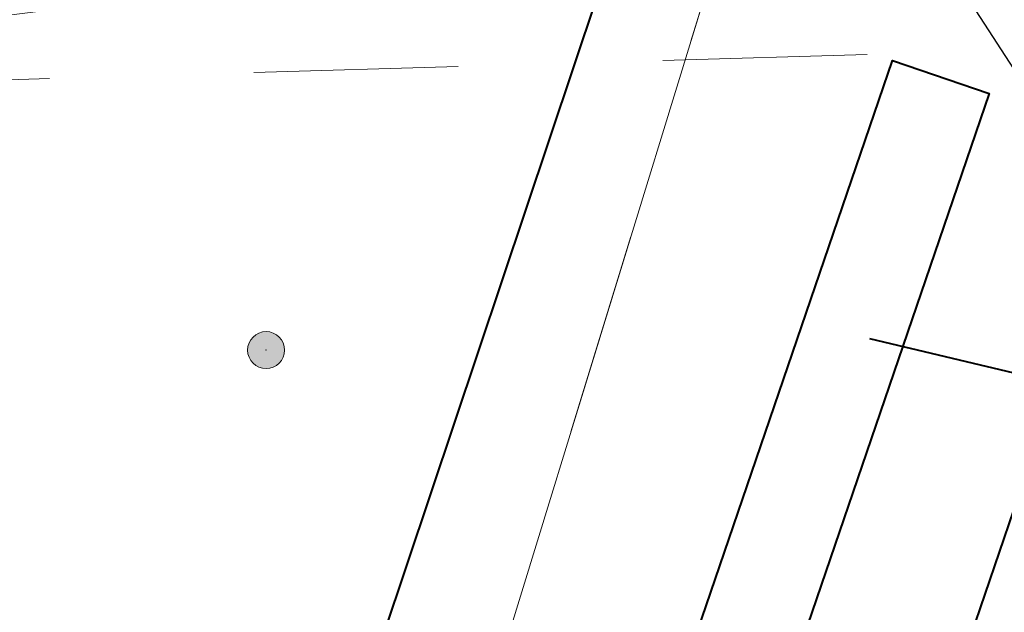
# Model space of a CAD drawing. Header units: metres. Extents: x 6599594 to 6600699, y 5687867 to 5691114.
# Tile 191 of 256: x 6599951.27 to 6599953.68, y 5688888.11 to 5688889.56. Entities that reach past the tile are written whole.
import ezdxf
from ezdxf import colors
from ezdxf.entities.mleader import LeaderData, LeaderLine
from ezdxf.math import Vec2, Vec3

# ---------------------------------------------------------------- set-up
doc = ezdxf.new("R2010")
doc.units = ezdxf.units.M
doc.header["$MEASUREMENT"] = 0
for name, pattern in [('1', [0]), ('3_EGBZ', [1.5, 1, -0.5]), ('9', [1, 0, -1]), ('BTO', [0]), ('GUZ', [1, 0.5, -0.5]), ('L_0_03', [1, 0.5, -0.5])]:
    doc.linetypes.add(name, pattern=pattern)
doc.layers.get('0').update_dxf_attribs({"color": 253, "linetype": 'CONTINUOUS', "lineweight": 13})
for name, color, linetype, lineweight in [('_balustrada', 7, 'OGRODZENIE1', 40), ('_dren', 30, '3_EGBZ', 40), ('_kolor chodnik', 50, '1', 5), ('_kolor jezdnia', 4, '1', 0), ('_kolor pobocze', 211, '1', 5), ('_kolor zjazdy kostka', 7, '1', 5), ('_kolor ścieżka @ 1', 10, '1', 0), ('_linie czasowe urz wodne', 214, '9', 80), ('_opis', 7, 'CONTINUOUS', 25), ('_podział mój', 201, 'BTO', 40), ('_przepusty', 172, '3_EGBZ', 40), ('OT_Komunikacja', 7, 'CONTINUOUS', 0), ('OT_Wody', 7, 'CONTINUOUS', 0), ('pkt_sztuczny_i_naturalny', 7, 'CONTINUOUS', 5), ('Uzytki', 252, 'GUZ', 9)]:
    doc.layers.add(name, color=color, linetype=linetype, lineweight=lineweight)
doc.styles.get("Standard").update_dxf_attribs({"font": 'ARIALN.TTF', "width": 0.75, "height": 1.199999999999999})
doc.linetypes.add('OGRODZENIE1', pattern='A,0.25,-0.1,[133,ltypeshp.shx,S=0.1,R=0,X=-0.1,Y=0],-0.1,1', length=1.45)
pattern_1 = [(45, (0, 0), (-0.1414213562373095, 0.1414213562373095), []), (135, (0, 0), (-0.1414213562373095, -0.1414213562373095), [])]

# ---------------------------------------------------------------- blocks, each defined once
blk = doc.blocks.new('169')
at = {"linetype": 'Continuous', "lineweight": 13}
blk.add_hatch(color=0, dxfattribs=at).paths.add_polyline_path([(0, -0.090553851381, 1), (0, 0.090553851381, 1)])
at = {"color": 0, "linetype": 'Continuous', "lineweight": 13}
blk.add_circle((0, 0), 0.090553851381, dxfattribs=at)
blk = doc.blocks.new('hhh')
at = {"layer": '_podział mój'}
blk.add_line((6600012.715234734, 5689068.962127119), (6599853.466151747, 5688593.232024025), dxfattribs=at)
blk = doc.blocks.new('_Dot')
at = {"color": 0, "linetype": 'ByBlock', "lineweight": -2}
blk.add_line((-0.5, 0), (-1, 0), dxfattribs=at)
at = {"color": 0, "linetype": 'ByBlock', "const_width": 0.5}
blk.add_lwpolyline([(-0.25, 0, 1), (0.25, 0, 1)], format="xyb", close=True, dxfattribs=at)

msp = doc.modelspace()

# ---------------------------------------------------------------- hatches: boundary and pattern name
at = {"layer": '_kolor chodnik'}
h = msp.add_hatch(dxfattribs=at)
h.set_pattern_fill('ANSI37', color=256, scale=1.6)
h.set_pattern_definition(pattern_1)
h.paths.add_polyline_path([(6599849.938171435, 5688542.085872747), (6599852.232147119, 5688548.938742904), (6599853.573135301, 5688548.489851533), (6599853.827082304, 5688549.248475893), (6599851.793849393, 5688549.929093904), (6599849.895278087, 5688548.982823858), (6599847.823506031, 5688542.793750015)])
edge = h.paths.add_edge_path()
edge.add_line((6600018.106075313, 5689087.454911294), (6600022.42781917, 5689091.229234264))
edge.add_line((6600022.42781917, 5689091.229234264), (6600020.233254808, 5689093.742094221))
edge.add_line((6600020.233254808, 5689093.742094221), (6600017.159471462, 5689091.057656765))
edge.add_arc((6600023.275194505, 5689085.385140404), 8.34143334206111, 137.1531558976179, 148.8016577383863)
edge.add_line((6600016.140105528, 5689089.706021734), (6600018.106075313, 5689087.454911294))
h.paths.add_polyline_path([(6600038.501784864, 5689187.59229436), (6600037.906968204, 5689187.700586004), (6600037.638296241, 5689186.224843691), (6600038.240083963, 5689186.115282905)])
h.paths.add_polyline_path([(6600069.098302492, 5689360.276020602), (6600068.321239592, 5689360.413462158), (6600068.064048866, 5689358.936495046), (6600068.836639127, 5689358.799546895)])
h.paths.add_polyline_path([(6600082.393785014, 5689362.950258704), (6600082.941124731, 5689366.103121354), (6600081.481377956, 5689366.361351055), (6600080.923159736, 5689363.210828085)])
h.paths.add_polyline_path([(6600074.022236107, 5689388.065861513), (6600072.983907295, 5689388.249860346), (6600072.723374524, 5689386.772538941), (6600073.760538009, 5689386.588865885)])
h.paths.add_polyline_path([(6600105.602402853, 5689486.45426531), (6600106.738797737, 5689489.760539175), (6600105.28818975, 5689490.281952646), (6600104.132785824, 5689486.965912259)])
h.paths.add_polyline_path([(6600132.519778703, 5689678.737346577), (6600131.636986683, 5689678.922259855), (6600131.330470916, 5689677.453953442), (6600132.212256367, 5689677.269208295)])
h.paths.add_polyline_path([(6600156.649397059, 5689798.7449027), (6600156.48800471, 5689797.95886096), (6600157.450195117, 5689797.757316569), (6600157.615023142, 5689798.542205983)])
h.paths.add_polyline_path([(6600189.055358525, 5689948.643107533), (6600187.902868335, 5689948.884512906), (6600187.600024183, 5689947.417400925), (6600188.748131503, 5689947.176379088)])
edge = h.paths.add_edge_path()
edge.add_line((6600204.459383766, 5690032.969035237), (6600204.153258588, 5690031.227801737))
edge.add_arc((6600202.328347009, 5690027.299936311), 4.331100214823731, 41.853001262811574, 65.08011546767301, ccw=False)
edge.add_arc((6600032.903931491, 5690051.979071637), 174.020003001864, 352.8070218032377, 353.495463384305)
edge.add_arc((6600202.372679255, 5690027.343587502), 5.999999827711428, 55.12102442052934, 69.64815978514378)
edge = h.paths.add_edge_path()
edge.add_line((6600205.046027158, 5690040.265402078), (6600204.972740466, 5690038.483452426))
edge.add_arc((6600203.986269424, 5690044.401803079), 5.999999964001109, 279.4630688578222, 294.9140560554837)
edge.add_line((6600206.513819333, 5690038.960158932), (6600206.607027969, 5690041.030672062))
edge.add_arc((6600203.986269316, 5690044.401803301), 4.270000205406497, 284.3702444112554, 307.86193139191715, ccw=False)
edge = h.paths.add_edge_path()
edge.add_arc((6600203.547470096, 5690044.558759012), 6.446878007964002, 324.43500910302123, 356.20133685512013, ccw=False)
edge.add_arc((6600203.986269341, 5690044.401803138), 6.000000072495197, 323.2169970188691, 357.4193489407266)
h.paths.add_polyline_path([(6600208.910055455, 5690121.713696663), (6600208.146285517, 5690121.748120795), (6600207.125602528, 5690121.794124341), (6600209.971605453, 5690121.665851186)])
edge = h.paths.add_edge_path()
edge.add_line((6600238.769818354, 5690481.648294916), (6600240.338176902, 5690490.87374652))
edge.add_line((6600240.338176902, 5690490.87374652), (6600241.251295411, 5690510.829461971))
edge.add_line((6600241.251295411, 5690510.829461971), (6600239.524022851, 5690510.928942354))
edge.add_line((6600239.524022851, 5690510.928942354), (6600238.633343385, 5690491.167757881))
edge.add_line((6600238.633343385, 5690491.167757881), (6600234.579716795, 5690467.661262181))
edge.add_line((6600234.579716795, 5690467.661262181), (6600234.449796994, 5690464.966873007))
edge.add_arc((6600242.443669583, 5690464.607462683), 8.001948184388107, 177.4256737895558, 268.2543056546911)
edge.add_line((6600242.199903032, 5690456.609228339), (6600242.216657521, 5690457.359274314))
edge.add_line((6600242.216657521, 5690457.359274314), (6600242.305257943, 5690458.836738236))
edge.add_arc((6600242.444504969, 5690464.607952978), 5.772894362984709, 177.0298084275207, 268.6178439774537, ccw=False)
edge.add_line((6600236.679365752, 5690464.907083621), (6600236.951876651, 5690470.95443634))
edge.add_line((6600236.951876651, 5690470.95443634), (6600238.15078669, 5690478.210832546))
edge.add_line((6600238.15078669, 5690478.210832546), (6600238.769818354, 5690481.648294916))
h.paths.add_polyline_path([(6600238.769818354, 5690481.648294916), (6600238.15078669, 5690478.210832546), (6600239.670056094, 5690477.930590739), (6600240.266710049, 5690481.376366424)])
edge = h.paths.add_edge_path()
edge.add_line((6600223.366500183, 5690460.339976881), (6600223.278629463, 5690457.997544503))
edge.add_arc((6600220.967166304, 5690465.656339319), 7.999999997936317, 286.7940807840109, 300.2738222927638)
edge.add_line((6600225.000231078, 5690458.747331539), (6600225.240084, 5690461.623695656))
edge.add_arc((6600221.105749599, 5690465.648640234), 5.76999998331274, 293.06724424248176, 315.7681070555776, ccw=False)
edge = h.paths.add_edge_path()
edge.add_arc((6600220.025145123, 5690444.676291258), 5.770000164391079, 37.996647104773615, 59.94382588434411, ccw=False)
edge.add_line((6600224.572175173, 5690448.22839199), (6600224.817793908, 5690451.081798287))
edge.add_arc((6600220.025145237, 5690444.676291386), 7.999999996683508, 53.19588653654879, 68.15166733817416)
edge.add_line((6600223.00235276, 5690452.101669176), (6600222.91504296, 5690449.670427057))
edge = h.paths.add_edge_path()
edge.add_arc((6600221.105749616, 5690465.648640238), 7.999999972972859, 328.0222308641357, 357.0132597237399)
edge.add_line((6600229.094882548, 5690465.23180147), (6600229.218816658, 5690467.593604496))
edge.add_line((6600229.218816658, 5690467.593604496), (6600228.218919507, 5690467.645774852))
edge.add_line((6600228.218919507, 5690467.645774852), (6600227.891778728, 5690461.411918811))
h.paths.add_polyline_path([(6600200.980142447, 5690012.236744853), (6600202.317278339, 5690011.956662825), (6600202.522293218, 5690012.935421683), (6600201.182321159, 5690013.216097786)])
h.paths.add_polyline_path([(6600196.457878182, 5689983.98337835), (6600195.202332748, 5689984.246370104), (6600194.899091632, 5689982.777335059), (6600196.150355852, 5689982.515240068)])
edge = h.paths.add_edge_path()
edge.add_line((6600112.305909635, 5689517.991018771), (6600112.691041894, 5689519.807934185))
edge.add_line((6600112.691041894, 5689519.807934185), (6600113.245521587, 5689522.423769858))
edge.add_line((6600113.245521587, 5689522.423769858), (6600111.553124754, 5689522.782507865))
edge.add_line((6600111.553124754, 5689522.782507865), (6600107.405864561, 5689503.21722655))
edge.add_line((6600107.405864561, 5689503.21722655), (6600099.494506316, 5689480.361667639))
edge.add_line((6600099.494506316, 5689480.361667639), (6600099.182814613, 5689478.891218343))
edge.add_arc((6600107.008997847, 5689477.232359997), 8.000059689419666, 168.0325629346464, 257.7529108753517)
edge.add_line((6600105.311960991, 5689469.414366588), (6600105.784990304, 5689471.593619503))
edge.add_arc((6600107.008927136, 5689477.232314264), 5.769999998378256, 168.0321375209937, 257.7533362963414, ccw=False)
edge.add_line((6600101.364343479, 5689478.42879883), (6600101.647245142, 5689479.76342708))
edge.add_line((6600101.647245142, 5689479.76342708), (6600104.132785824, 5689486.965912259))
edge.add_line((6600104.132785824, 5689486.965912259), (6600105.28818975, 5689490.281952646))
edge.add_line((6600105.28818975, 5689490.281952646), (6600108.240043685, 5689498.809726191))
edge.add_line((6600108.240043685, 5689498.809726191), (6600112.305909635, 5689517.991018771))
h.paths.add_polyline_path([(6600136.009573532, 5689645.499114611), (6600138.333647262, 5689645.012304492), (6600138.661671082, 5689646.578318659), (6600134.869459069, 5689647.372651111)])
at = {"layer": '_kolor jezdnia'}
h = msp.add_hatch(dxfattribs=at)
h.set_pattern_fill('ANSI37', color=4, scale=3.5)
h.set_pattern_definition([(45, (0, 0), (-0.3093592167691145, 0.3093592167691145), []), (135, (0, 0), (-0.3093592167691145, -0.3093592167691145), [])])
edge = h.paths.add_edge_path()
edge.add_line((6599833.066047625, 5688539.933393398), (6599850.649511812, 5688527.983462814))
edge.add_arc((6599857.337592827, 5688536.653968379), 10.95025544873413, 169.5012687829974, 232.3548431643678, ccw=False)
edge.add_arc((6599858.085851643, 5688536.618142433), 11.69295282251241, 162.2507788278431, 169.9967502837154, ccw=False)
edge.add_line((6599846.949484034, 5688540.182754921), (6599847.823506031, 5688542.793750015))
edge.add_line((6599847.823506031, 5688542.793750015), (6599849.895278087, 5688548.982823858))
edge.add_line((6599849.895278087, 5688548.982823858), (6599852.434748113, 5688556.56906746))
edge.add_line((6599852.434748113, 5688556.56906746), (6599928.48625871, 5688783.760284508))
edge.add_line((6599928.48625871, 5688783.760284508), (6599931.025728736, 5688791.34652811))
edge.add_line((6599931.025728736, 5688791.34652811), (6599996.657773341, 5688987.411326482))
edge.add_line((6599996.657773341, 5688987.411326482), (6599999.197243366, 5688994.997570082))
edge.add_line((6599999.197243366, 5688994.997570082), (6600021.930100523, 5689062.908193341))
edge.add_line((6600021.930100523, 5689062.908193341), (6600017.620224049, 5689067.371531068))
edge.add_line((6600017.620224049, 5689067.371531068), (6600016.714558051, 5689064.654078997))
edge.add_line((6600016.714558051, 5689064.654078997), (6600012.423620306, 5689051.835617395))
edge.add_line((6600012.423620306, 5689051.835617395), (6600009.884150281, 5689044.249373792))
edge.add_line((6600009.884150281, 5689044.249373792), (6599977.53516164, 5688947.612159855))
edge.add_line((6599977.53516164, 5688947.612159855), (6599974.995691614, 5688940.025916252))
edge.add_line((6599974.995691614, 5688940.025916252), (6599942.096912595, 5688841.746295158))
edge.add_line((6599942.096912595, 5688841.746295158), (6599939.557442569, 5688834.160051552))
edge.add_line((6599939.557442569, 5688834.160051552), (6599882.679288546, 5688664.246042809))
edge.add_line((6599882.679288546, 5688664.246042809), (6599880.139818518, 5688656.659799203))
edge.add_line((6599880.139818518, 5688656.659799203), (6599852.46454386, 5688573.984527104))
edge.add_line((6599852.46454386, 5688573.984527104), (6599842.470137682, 5688544.127903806))
edge.add_arc((6599835.706422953, 5688546.652910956), 7.219660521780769, 248.5480913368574, 339.52856074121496, ccw=False)
h.paths.add_polyline_path([(6600044.653202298, 5689172.271628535), (6600046.276244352, 5689181.431901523), (6600047.759199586, 5689189.801539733), (6600051.0603021, 5689208.432603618), (6600052.368792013, 5689215.817578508), (6600054.808584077, 5689229.587499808), (6600056.11707399, 5689236.972474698), (6600057.346666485, 5689243.912161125), (6600058.655146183, 5689251.297078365), (6600058.831439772, 5689252.292060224), (6600060.098987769, 5689259.445963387), (6600060.139929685, 5689259.677035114), (6600061.407468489, 5689266.830886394), (6600072.329030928, 5689328.470998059), (6600073.637511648, 5689335.855921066), (6600077.337304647, 5689356.73715072), (6600078.820259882, 5689365.106788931), (6600081.142794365, 5689378.214921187), (6600082.538516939, 5689386.092227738), (6600095.187867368, 5689457.483787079), (6600091.082877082, 5689465.8405575), (6600089.043088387, 5689454.328211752), (6600087.870641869, 5689447.711051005), (6600087.560133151, 5689445.958573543), (6600086.562151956, 5689440.326076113), (6600082.433200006, 5689417.022719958), (6600080.95024477, 5689408.65308175), (6600077.202698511, 5689387.502337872), (6600075.719743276, 5689379.132699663), (6600073.469199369, 5689366.430874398), (6600071.986244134, 5689358.061236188), (6600069.98686466, 5689346.776955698), (6600068.591142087, 5689338.899649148), (6600065.559290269, 5689321.78820693), (6600064.163567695, 5689313.910900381), (6600059.719426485, 5689288.828650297), (6600058.323703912, 5689280.951343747), (6600057.563846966, 5689276.662793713), (6600056.168124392, 5689268.785487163), (6600054.804920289, 5689261.091711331), (6600053.409197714, 5689253.21440478), (6600053.264817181, 5689252.399536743), (6600051.869094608, 5689244.522230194), (6600051.183555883, 5689240.653124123), (6600049.787833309, 5689232.775817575), (6600046.593849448, 5689214.749319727), (6600045.198126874, 5689206.872013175), (6600044.41754409, 5689202.466488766), (6600042.934588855, 5689194.096850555), (6600036.429952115, 5689157.38538759), (6600034.946996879, 5689149.01574938), (6600030.579776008, 5689124.367629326), (6600027.529365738, 5689107.151445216), (6600024.895072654, 5689094.014582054), (6600030.583685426, 5689094.264316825), (6600032.945013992, 5689106.191885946), (6600043.170247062, 5689163.901990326)])
edge = h.paths.add_edge_path()
edge.add_line((6600111.106812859, 5689535.144351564), (6600111.256844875, 5689535.85214863))
edge.add_line((6600111.256844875, 5689535.85214863), (6600112.915748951, 5689543.678261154))
edge.add_line((6600112.915748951, 5689543.678261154), (6600117.304772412, 5689564.384094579))
edge.add_line((6600117.304772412, 5689564.384094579), (6600119.067357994, 5689572.699339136))
edge.add_line((6600119.067357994, 5689572.699339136), (6600120.087667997, 5689577.512794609))
edge.add_line((6600120.087667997, 5689577.512794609), (6600121.642890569, 5689584.849775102))
edge.add_line((6600121.642890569, 5689584.849775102), (6600128.436769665, 5689616.900852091))
edge.add_line((6600128.436769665, 5689616.900852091), (6600129.991992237, 5689624.237832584))
edge.add_line((6600129.991992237, 5689624.237832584), (6600132.660554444, 5689636.827148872))
edge.add_line((6600132.660554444, 5689636.827148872), (6600133.208838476, 5689639.444704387))
edge.add_line((6600133.208838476, 5689639.444704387), (6600134.848957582, 5689647.274775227))
edge.add_line((6600134.848957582, 5689647.274775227), (6600138.97649476, 5689666.979995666))
edge.add_line((6600138.97649476, 5689666.979995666), (6600140.51410642, 5689674.320687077))
edge.add_line((6600140.51410642, 5689674.320687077), (6600145.209128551, 5689696.735129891))
edge.add_line((6600145.209128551, 5689696.735129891), (6600146.746740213, 5689704.075821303))
edge.add_line((6600146.746740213, 5689704.075821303), (6600151.462308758, 5689726.588354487))
edge.add_line((6600151.462308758, 5689726.588354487), (6600152.999920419, 5689733.929045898))
edge.add_line((6600152.999920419, 5689733.929045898), (6600155.244070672, 5689744.642813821))
edge.add_line((6600155.244070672, 5689744.642813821), (6600156.781682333, 5689751.983505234))
edge.add_line((6600156.781682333, 5689751.983505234), (6600161.635515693, 5689775.156126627))
edge.add_line((6600161.635515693, 5689775.156126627), (6600163.378142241, 5689783.475576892))
edge.add_line((6600163.378142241, 5689783.475576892), (6600163.850769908, 5689785.731942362))
edge.add_line((6600163.850769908, 5689785.731942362), (6600167.028500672, 5689800.902704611))
edge.add_line((6600167.028500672, 5689800.902704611), (6600179.49088801, 5689860.399222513))
edge.add_line((6600179.49088801, 5689860.399222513), (6600181.233514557, 5689868.718672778))
edge.add_line((6600181.233514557, 5689868.718672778), (6600181.84713393, 5689871.648144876))
edge.add_line((6600181.84713393, 5689871.648144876), (6600183.384745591, 5689878.988836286))
edge.add_line((6600183.384745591, 5689878.988836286), (6600184.935818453, 5689886.393792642))
edge.add_line((6600184.935818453, 5689886.393792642), (6600186.575937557, 5689894.223863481))
edge.add_line((6600186.575937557, 5689894.223863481), (6600194.05133812, 5689929.912074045))
edge.add_line((6600194.05133812, 5689929.912074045), (6600195.691457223, 5689937.742144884))
edge.add_line((6600195.691457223, 5689937.742144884), (6600202.915799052, 5689972.231779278))
edge.add_line((6600202.915799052, 5689972.231779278), (6600204.555918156, 5689980.061850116))
edge.add_line((6600204.555918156, 5689980.061850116), (6600206.062781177, 5689987.255744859))
edge.add_line((6600206.062781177, 5689987.255744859), (6600207.702900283, 5689995.085815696))
edge.add_line((6600207.702900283, 5689995.085815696), (6600210.232559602, 5690007.162628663))
edge.add_line((6600210.232559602, 5690007.162628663), (6600211.694938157, 5690014.144150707))
edge.add_arc((6600028.177652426, 5690052.584442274), 187.5000004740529, 348.1696294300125, 357.4195276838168)
edge.add_line((6600215.487522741, 5690044.142720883), (6600208.310270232, 5690026.480446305))
edge.add_arc((6600032.903933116, 5690051.97907145), 177.2500013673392, 348.1696294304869, 351.7289130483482, ccw=False)
edge.add_line((6600206.38894146, 5690015.640182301), (6600205.966941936, 5690013.625519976))
edge.add_line((6600205.966941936, 5690013.625519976), (6600204.326822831, 5690005.795449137))
edge.add_line((6600204.326822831, 5690005.795449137), (6600197.076961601, 5689971.183982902))
edge.add_line((6600197.076961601, 5689971.183982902), (6600195.334335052, 5689962.864532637))
edge.add_line((6600195.334335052, 5689962.864532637), (6600193.44722506, 5689953.855305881))
edge.add_line((6600193.44722506, 5689953.855305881), (6600191.909227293, 5689946.512771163))
edge.add_line((6600191.909227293, 5689946.512771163), (6600185.496844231, 5689915.899498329))
edge.add_line((6600185.496844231, 5689915.899498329), (6600183.856521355, 5689908.068454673))
edge.add_line((6600183.856521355, 5689908.068454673), (6600182.066605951, 5689899.523243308))
edge.add_line((6600182.066605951, 5689899.523243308), (6600180.32407057, 5689891.204228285))
edge.add_line((6600180.32407057, 5689891.204228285), (6600174.320344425, 5689862.541919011))
edge.add_line((6600174.320344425, 5689862.541919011), (6600172.577809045, 5689854.222903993))
edge.add_line((6600172.577809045, 5689854.222903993), (6600163.663810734, 5689811.666703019))
edge.add_line((6600163.663810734, 5689811.666703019), (6600162.023782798, 5689803.837067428))
edge.add_line((6600162.023782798, 5689803.837067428), (6600160.924220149, 5689798.587659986))
edge.add_line((6600160.924220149, 5689798.587659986), (6600159.279208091, 5689790.734229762))
edge.add_line((6600159.279208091, 5689790.734229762), (6600157.107250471, 5689780.365115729))
edge.add_line((6600157.107250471, 5689780.365115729), (6600155.462238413, 5689772.511685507))
edge.add_line((6600155.462238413, 5689772.511685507), (6600153.380318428, 5689762.572418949))
edge.add_line((6600153.380318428, 5689762.572418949), (6600151.735124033, 5689754.718118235))
edge.add_line((6600151.735124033, 5689754.718118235), (6600148.586504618, 5689739.686336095))
edge.add_line((6600148.586504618, 5689739.686336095), (6600146.885007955, 5689731.563243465))
edge.add_line((6600146.885007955, 5689731.563243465), (6600141.75088822, 5689707.052510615))
edge.add_line((6600141.75088822, 5689707.052510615), (6600140.110896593, 5689699.223048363))
edge.add_line((6600140.110896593, 5689699.223048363), (6600133.483561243, 5689667.583574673))
edge.add_line((6600133.483561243, 5689667.583574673), (6600131.860394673, 5689659.834436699))
edge.add_line((6600131.860394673, 5689659.834436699), (6600131.740984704, 5689659.26436315))
edge.add_line((6600131.740984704, 5689659.26436315), (6600130.117814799, 5689651.515209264))
edge.add_line((6600130.117814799, 5689651.515209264), (6600127.27873359, 5689637.961189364))
edge.add_line((6600127.27873359, 5689637.961189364), (6600126.924568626, 5689636.290366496))
edge.add_line((6600126.924568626, 5689636.290366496), (6600125.166244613, 5689627.995226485))
edge.add_line((6600125.166244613, 5689627.995226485), (6600118.009503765, 5689594.232298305))
edge.add_line((6600118.009503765, 5689594.232298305), (6600116.25117975, 5689585.937158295))
edge.add_line((6600116.25117975, 5689585.937158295), (6600113.665314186, 5689573.737975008))
edge.add_line((6600113.665314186, 5689573.737975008), (6600111.898534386, 5689565.402943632))
edge.add_line((6600111.898534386, 5689565.402943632), (6600104.889982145, 5689532.339115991))
edge.add_line((6600104.889982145, 5689532.339115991), (6600103.22663594, 5689524.492047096))
edge.add_line((6600103.22663594, 5689524.492047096), (6600096.623876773, 5689493.342605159))
edge.add_line((6600096.623876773, 5689493.342605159), (6600094.968986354, 5689485.535427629))
edge.add_line((6600094.968986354, 5689485.535427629), (6600094.300101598, 5689482.379870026))
edge.add_line((6600094.300101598, 5689482.379870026), (6600099.182814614, 5689478.891218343))
edge.add_line((6600099.182814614, 5689478.891218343), (6600099.494506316, 5689480.361667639))
edge.add_line((6600099.494506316, 5689480.361667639), (6600111.106812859, 5689535.144351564))
edge = h.paths.add_edge_path()
edge.add_arc((6600239.213891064, 5690851.400367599), 10.00000000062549, -2.8342403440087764, 76.13703556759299, ccw=False)
edge.add_line((6600249.201658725, 5690850.905901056), (6600249.082723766, 5690848.503524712))
edge.add_line((6600249.082723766, 5690848.503524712), (6600247.016487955, 5690806.767468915))
edge.add_line((6600247.016487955, 5690806.767468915), (6600246.092398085, 5690789.152178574))
edge.add_line((6600246.092398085, 5690789.152178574), (6600233.768116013, 5690572.015170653))
edge.add_line((6600233.768116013, 5690572.015170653), (6600228.959056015, 5690465.296202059))
edge.add_line((6600228.959056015, 5690465.296202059), (6600234.588724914, 5690465.017134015))
edge.add_line((6600234.588724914, 5690465.017134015), (6600239.262540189, 5690571.767576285))
edge.add_line((6600239.262540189, 5690571.767576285), (6600252.50503885, 5690806.400146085))
edge.add_line((6600252.50503885, 5690806.400146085), (6600254.569211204, 5690848.094521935))
edge.add_arc((6600262.559425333, 5690847.6989487), 7.999999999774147, 76.13703557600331, 177.1657596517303, ccw=False)
edge.add_line((6600264.476229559, 5690855.465921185), (6600241.609896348, 5690861.109083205))
edge = h.paths.add_edge_path()
edge.add_line((6600250.031475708, 5690451.625307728), (6600250.231741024, 5690455.772579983))
edge.add_line((6600250.231741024, 5690455.772579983), (6600246.257763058, 5690456.417303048))
edge.add_line((6600246.257763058, 5690456.417303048), (6600242.171761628, 5690456.61060902))
edge.add_arc((6600242.563100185, 5690464.586983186), 7.985968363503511, 176.9123644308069, 267.1911945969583, ccw=False)
edge.add_line((6600234.588724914, 5690465.017134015), (6600228.959056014, 5690465.296202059))
edge.add_arc((6600220.965133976, 5690465.657286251), 8.002072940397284, 267.8289300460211, 357.413716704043, ccw=False)
edge.add_line((6600220.661989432, 5690457.660957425), (6600212.406915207, 5690458.119572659))
edge.add_line((6600212.406915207, 5690458.119572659), (6600208.431872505, 5690457.817501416))
edge.add_line((6600208.431872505, 5690457.817501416), (6600208.233912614, 5690454.548331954))
edge.add_line((6600208.233912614, 5690454.548331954), (6600212.129565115, 5690453.127270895))
edge.add_line((6600212.129565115, 5690453.127270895), (6600218.640548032, 5690452.76554962))
edge.add_line((6600218.640548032, 5690452.76554962), (6600216.486747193, 5690452.885205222))
edge.add_line((6600216.486747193, 5690452.885205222), (6600220.468905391, 5690452.663974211))
edge.add_arc((6600220.025145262, 5690444.676291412), 7.99999997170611, -0.3386579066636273, 86.8201700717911, ccw=False)
edge.add_line((6600228.025005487, 5690444.629006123), (6600227.803602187, 5690439.649256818))
edge.add_line((6600227.803602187, 5690439.649256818), (6600226.885525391, 5690435.936828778))
edge.add_line((6600226.885525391, 5690435.936828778), (6600225.534849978, 5690405.967249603))
edge.add_line((6600225.534849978, 5690405.967249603), (6600226.115199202, 5690402.187514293))
edge.add_line((6600226.115199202, 5690402.187514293), (6600213.445139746, 5690121.008786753))
edge.add_line((6600213.445139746, 5690121.008786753), (6600213.352800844, 5690118.960058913))
edge.add_line((6600213.352800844, 5690118.960058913), (6600209.980184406, 5690044.131649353))
edge.add_arc((6600203.98626942, 5690044.401803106), 5.999999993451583, 257.4162346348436, 357.41934921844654, ccw=False)
edge.add_line((6600202.679069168, 5690038.545931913), (6600201.589735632, 5690033.666039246))
edge.add_line((6600201.589735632, 5690033.666039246), (6600203.67987942, 5690033.199458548))
edge.add_arc((6600202.372679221, 5690027.343587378), 5.999999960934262, -8.27108729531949, 77.41623506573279, ccw=False)
edge.add_line((6600208.310270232, 5690026.480446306), (6600215.487522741, 5690044.142720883))
edge.add_line((6600215.487522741, 5690044.142720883), (6600216.199687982, 5690059.9446614))
edge.add_line((6600216.199687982, 5690059.9446614), (6600216.537356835, 5690067.437056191))
edge.add_line((6600216.537356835, 5690067.437056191), (6600223.893528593, 5690230.66011469))
edge.add_line((6600223.893528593, 5690230.66011469), (6600224.231197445, 5690238.152509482))
edge.add_line((6600224.231197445, 5690238.152509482), (6600233.507835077, 5690443.987992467))
edge.add_arc((6600241.499722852, 5690443.627812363), 7.999999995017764, 87.29208981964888, 177.4195277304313, ccw=False)
edge.add_line((6600241.877677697, 5690451.618879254), (6600246.021541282, 5690451.422886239))
edge.add_line((6600246.021541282, 5690451.422886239), (6600246.427694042, 5690451.44338883))
edge.add_line((6600246.427694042, 5690451.44338883), (6600246.79397003, 5690451.461878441))
edge.add_line((6600246.79397003, 5690451.461878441), (6600250.031475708, 5690451.625307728))
edge = h.paths.add_edge_path()
edge.add_line((6600007.33756506, 5689086.20374581), (6600006.980466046, 5689080.740822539))
edge.add_line((6600006.980466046, 5689080.740822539), (6600007.229745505, 5689080.720859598))
edge.add_line((6600007.229745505, 5689080.720859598), (6600008.093335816, 5689080.601653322))
edge.add_line((6600008.093335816, 5689080.601653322), (6600008.702681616, 5689080.53831051))
edge.add_arc((6600008.140193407, 5689070.554142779), 9.999999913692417, -18.557800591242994, 86.77547804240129, ccw=False)
edge.add_line((6600017.620224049, 5689067.371531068), (6600021.930100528, 5689062.908193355))
edge.add_arc((6599734.83819726, 5689159.011261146), 302.7499967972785, 341.4922000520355, 343.8640860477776)
edge.add_arc((6600034.895369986, 5689072.315877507), 9.581213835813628, 98.63328270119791, 164.5273290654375, ccw=False)
edge.add_line((6600033.457137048, 5689081.788529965), (6600033.832640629, 5689081.798737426))
edge.add_line((6600033.832640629, 5689081.798737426), (6600034.422462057, 5689082.05700874))
edge.add_line((6600034.422462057, 5689082.05700874), (6600036.833623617, 5689082.139040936))
edge.add_line((6600036.833623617, 5689082.139040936), (6600036.730225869, 5689087.148851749))
edge.add_line((6600036.730225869, 5689087.148851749), (6600036.579860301, 5689087.134303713))
edge.add_arc((6600036.479565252, 5689093.136286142), 6.002820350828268, 169.1687651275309, 270.9573417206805, ccw=False)
edge.add_line((6600030.583685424, 5689094.264316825), (6600024.895072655, 5689094.014582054))
edge.add_arc((6600015.200558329, 5689096.162123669), 9.929528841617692, 271.0943432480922, 347.5094668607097, ccw=False)
edge.add_arc((6600014.909438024, 5689089.646776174), 3.446070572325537, 264.4236009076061, 278.0194998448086, ccw=False)
edge.add_line((6600014.574573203, 5689086.217014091), (6600014.299554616, 5689086.232508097))
edge.add_line((6600014.299554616, 5689086.232508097), (6600010.474232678, 5689086.448019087))
edge.add_line((6600010.474232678, 5689086.448019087), (6600007.33756506, 5689086.20374581))
edge = h.paths.add_edge_path()
edge.add_line((6600105.490725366, 5689463.953528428), (6600106.927559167, 5689464.047234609))
edge.add_line((6600106.927559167, 5689464.047234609), (6600107.835, 5689468.66))
edge.add_line((6600107.835, 5689468.66), (6600105.311960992, 5689469.414366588))
edge.add_arc((6600107.008997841, 5689477.232359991), 8.000059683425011, 168.0325628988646, 257.75291091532, ccw=False)
edge.add_line((6600099.182814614, 5689478.891218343), (6600094.300101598, 5689482.379870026))
edge.add_arc((6600586.245114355, 5689378.104238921), 502.8750369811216, 168.032376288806, 169.9522165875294)
edge.add_line((6600091.082877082, 5689465.8405575), (6600095.187867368, 5689457.483787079))
edge.add_arc((6600103.065173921, 5689456.088064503), 8.000000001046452, 77.7533362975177, 169.9524553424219, ccw=False)
edge.add_line((6600104.762140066, 5689463.906012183), (6600105.490725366, 5689463.953528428))
at = {"layer": '_kolor pobocze'}
h = msp.add_hatch(dxfattribs=at)
h.set_pattern_fill('ANSI37', color=256, scale=1.6)
h.set_pattern_definition(pattern_1)
edge = h.paths.add_edge_path()
edge.add_line((6600035.926965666, 5689101.569442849), (6600036.046865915, 5689102.311543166))
edge.add_arc((6600058.171848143, 5689233.778275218), 133.3154772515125, 259.4578941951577, 260.4470163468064, ccw=False)
edge.add_line((6600033.780707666, 5689102.713067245), (6600032.142559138, 5689101.847662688))
edge.add_arc((6599734.838175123, 5689159.011266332), 302.7500195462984, 347.6801154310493, 349.11639019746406, ccw=False)
edge.add_arc((6600036.478170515, 5689093.133441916), 6.000000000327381, 167.68011541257, 271.5571101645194)
edge.add_line((6600036.64121064, 5689087.1356575), (6600036.730491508, 5689087.137804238))
edge.add_line((6600036.730491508, 5689087.137804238), (6600036.712463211, 5689087.887583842))
edge.add_line((6600036.712463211, 5689087.887583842), (6600036.559840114, 5689087.884077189))
edge.add_arc((6600036.482532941, 5689093.14290691), 5.259397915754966, 170.6455005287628, 270.8422131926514, ccw=False)
edge.add_arc((6600545.796425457, 5688991.216220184), 524.6691769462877, 167.9170060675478, 168.7028219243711, ccw=False)
edge.add_line((6600032.751078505, 5689101.044345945), (6600034.011432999, 5689101.917298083))
edge.add_line((6600034.011432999, 5689101.917298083), (6600035.926965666, 5689101.569442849))
edge = h.paths.add_edge_path()
edge.add_line((6600002.828843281, 5688994.032881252), (6600003.066918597, 5688994.74409159))
edge.add_line((6600003.066918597, 5688994.74409159), (6600001.227880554, 5688995.359703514))
edge.add_line((6600001.227880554, 5688995.359703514), (6600000.55876659, 5688996.702196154))
edge.add_line((6600000.55876659, 5688996.702196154), (6600022.641310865, 5689062.67011804))
edge.add_arc((6599734.838193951, 5689159.011262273), 303.5000002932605, 341.4922000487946, 343.8640860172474)
edge.add_arc((6600035.267451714, 5689072.092773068), 9.250000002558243, 91.55711016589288, 163.8640860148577, ccw=False)
edge.add_line((6600035.016098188, 5689081.339357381), (6600036.868703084, 5689081.389717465))
edge.add_line((6600036.868703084, 5689081.389717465), (6600036.850674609, 5689082.139504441))
edge.add_line((6600036.850674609, 5689082.139504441), (6600034.99571817, 5689082.089080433))
edge.add_arc((6600035.267451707, 5689072.092773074), 9.999999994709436, 91.55711014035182, 163.8640860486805)
edge.add_arc((6599734.838192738, 5689159.011262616), 302.7500015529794, 341.4922000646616, 343.8640860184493, ccw=False)
edge.add_line((6600021.930100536, 5689062.908193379), (6599999.748942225, 5688996.645678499))
edge.add_line((6599999.748942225, 5688996.645678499), (6600000.695212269, 5688994.747107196))
edge.add_line((6600000.695212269, 5688994.747107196), (6600002.828843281, 5688994.032881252))
h.paths.add_polyline_path([(6599971.7492186, 5688907.297112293), (6599971.084233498, 5688908.631320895), (6599997.822068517, 5688988.526766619), (6599999.164561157, 5688989.195880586), (6600001.003599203, 5688988.580268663), (6600001.241674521, 5688989.291479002), (6599999.108043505, 5688990.005704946), (6599997.209472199, 5688989.059434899), (6599970.270280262, 5688908.583087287), (6599971.216550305, 5688906.684515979), (6599973.350181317, 5688905.970290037), (6599973.588256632, 5688906.681500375)])
h.paths.add_polyline_path([(6599932.504667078, 5688790.060553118), (6599931.835553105, 5688791.403045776), (6599968.343406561, 5688900.4641754), (6599969.685899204, 5688901.133289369), (6599971.524937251, 5688900.517677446), (6599971.763012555, 5688901.228887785), (6599969.629381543, 5688901.94311373), (6599967.730810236, 5688900.996843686), (6599931.025728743, 5688791.34652811), (6599931.971998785, 5688789.447956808), (6599934.105629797, 5688788.73373086), (6599934.343705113, 5688789.4449412)])
at = {"layer": '_kolor zjazdy kostka'}
h = msp.add_hatch(dxfattribs=at)
h.set_pattern_fill('ANSI37', color=256, scale=1.6)
h.set_pattern_definition(pattern_1)
h.paths.add_polyline_path([(6600244.137440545, 5690813.934732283), (6600242.369522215, 5690814.022127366), (6600242.097568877, 5690808.528921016), (6600243.865482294, 5690808.441426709)])
h.paths.add_polyline_path([(6600247.012128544, 5690806.679412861), (6600247.442736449, 5690815.377295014), (6600247.393289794, 5690814.378518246), (6600247.113277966, 5690808.722537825)])
h.paths.add_polyline_path([(6600242.297085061, 5690788.088808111), (6600240.958726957, 5690788.155683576), (6600240.648818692, 5690782.664569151), (6600241.987258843, 5690782.599147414)])
h.paths.add_polyline_path([(6600245.558275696, 5690780.919298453), (6600246.037231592, 5690789.405686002), (6600244.985820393, 5690788.453468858), (6600244.612601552, 5690781.981345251)])
h.paths.add_polyline_path([(6600241.348405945, 5690723.711515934), (6600242.272017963, 5690722.691689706), (6600242.749709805, 5690731.155680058), (6600241.698138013, 5690730.203317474), (6600241.472690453, 5690726.27550499)])
h.paths.add_polyline_path([(6600225.772794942, 5690394.589141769), (6600224.731429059, 5690393.637598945), (6600224.461246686, 5690387.644646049), (6600225.412923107, 5690386.603142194)])
h.paths.add_polyline_path([(6600223.012390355, 5690333.280720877), (6600223.372595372, 5690341.272607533), (6600222.32835346, 5690340.318436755), (6600222.058239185, 5690334.324941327)])
h.paths.add_polyline_path([(6600215.496388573, 5690166.390602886), (6600215.856593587, 5690174.382489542), (6600214.812834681, 5690173.428760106), (6600214.542018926, 5690167.435062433)])
h.paths.add_polyline_path([(6600212.446537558, 5690121.053392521), (6600213.399499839, 5690120.010473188), (6600213.788744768, 5690128.503024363), (6600212.745135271, 5690127.54943145)])
h.paths.add_polyline_path([(6600209.977420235, 5690121.665589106), (6600210.225142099, 5690127.162117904), (6600207.346107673, 5690127.291879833), (6600207.119593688, 5690121.794395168)])
h.paths.add_polyline_path([(6600207.950178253, 5690070.725854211), (6600204.880846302, 5690070.828947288), (6600204.643784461, 5690065.333808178), (6600207.702521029, 5690065.204598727)])
h.paths.add_polyline_path([(6600200.981479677, 5690012.236464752), (6600199.969248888, 5690007.339980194), (6600201.282587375, 5690007.064882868), (6600202.31726072, 5690011.956666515)])
h.paths.add_polyline_path([(6600193.613960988, 5689970.406358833), (6600192.398010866, 5689970.660657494), (6600191.286205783, 5689965.274578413), (6600192.486379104, 5689965.023185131)])
h.paths.add_polyline_path([(6600189.061271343, 5689948.671423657), (6600189.98413328, 5689953.050774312), (6600188.818902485, 5689953.32186217), (6600187.908781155, 5689948.91282903)])
h.paths.add_polyline_path([(6600180.976201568, 5689915.317449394), (6600179.952861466, 5689910.421322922), (6600181.008474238, 5689910.200199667), (6600182.033843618, 5689915.09540201)])
h.paths.add_polyline_path([(6600176.508279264, 5689893.538690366), (6600177.476023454, 5689893.335973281), (6600178.603605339, 5689898.719146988), (6600177.636002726, 5689898.922290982)])
h.paths.add_polyline_path([(6600179.28182965, 5689859.401159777), (6600180.522246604, 5689860.211927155), (6600181.057490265, 5689860.561775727), (6600183.598022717, 5689860.029600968), (6600184.726606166, 5689865.412570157), (6600182.186324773, 5689865.943033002), (6600181.604764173, 5689866.832779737), (6600181.024456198, 5689867.720610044)])
h.paths.add_polyline_path([(6600160.200810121, 5689810.862606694), (6600159.232772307, 5689811.065842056), (6600158.207991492, 5689806.171529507), (6600159.175735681, 5689805.968812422)])
h.paths.add_polyline_path([(6600156.49391753, 5689797.987177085), (6600155.463416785, 5689793.068691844), (6600156.431160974, 5689792.865974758), (6600157.461419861, 5689797.784520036)])
edge = h.paths.add_edge_path()
edge.add_arc((6600173.111981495, 5689800.679690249), 5.999999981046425, 204.673115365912, 239.5411154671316, ccw=False)
edge.add_arc((6600173.162096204, 5689800.685330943), 6.047914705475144, 168.3203586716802, 204.5234866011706, ccw=False)
edge.add_line((6600167.239404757, 5689801.9096668), (6600163.651667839, 5689784.781499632))
edge.add_arc((6600169.524220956, 5689783.551410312), 5.999999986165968, 139.2146049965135, 168.1696294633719, ccw=False)
edge.add_arc((6600169.524220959, 5689783.551410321), 5.999999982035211, 96.80962310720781, 139.2146050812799, ccw=False)
edge.add_line((6600168.812796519, 5689789.509083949), (6600170.070461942, 5689795.507731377))
h.paths.add_polyline_path([(6600163.526364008, 5689776.866746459), (6600166.051243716, 5689776.337874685), (6600167.179826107, 5689781.720838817), (6600164.653945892, 5689782.249920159), (6600163.941148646, 5689783.340449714), (6600163.493329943, 5689784.025580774), (6600161.750703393, 5689775.706130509), (6600162.438017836, 5689776.155376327)])
h.paths.add_polyline_path([(6600152.614191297, 5689774.643430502), (6600153.639138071, 5689779.536616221), (6600152.646757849, 5689779.744928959), (6600151.646447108, 5689774.846147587)])
h.paths.add_polyline_path([(6600150.121074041, 5689767.466820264), (6600148.177624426, 5689758.16795459), (6600149.115997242, 5689757.971390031), (6600151.066362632, 5689767.268392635)])
h.paths.add_polyline_path([(6600142.970741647, 5689739.332500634), (6600141.888449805, 5689734.142420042), (6600144.036614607, 5689733.695518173), (6600145.123068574, 5689738.882330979)])
h.paths.add_polyline_path([(6600136.256357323, 5689701.052153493), (6600137.154085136, 5689700.864096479), (6600138.287960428, 5689706.274871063), (6600137.386492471, 5689706.464182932)])
h.paths.add_polyline_path([(6600130.081494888, 5689667.099389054), (6600129.212847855, 5689667.281639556), (6600128.083282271, 5689661.898895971), (6600128.953953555, 5689661.716447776)])
h.paths.add_polyline_path([(6600128.397394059, 5689659.030340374), (6600127.554144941, 5689659.207226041), (6600126.49340855, 5689653.810049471), (6600127.269860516, 5689653.647397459)])
h.paths.add_polyline_path([(6600134.990411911, 5689640.633636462), (6600137.30714639, 5689640.148363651), (6600138.339560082, 5689645.040620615), (6600136.015486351, 5689645.500958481), (6600135.435178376, 5689646.388788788), (6600134.8548704, 5689647.276619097), (6600133.214751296, 5689639.446548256), (6600134.102581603, 5689640.026856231)])
h.paths.add_polyline_path([(6600122.164164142, 5689634.294831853), (6600121.024067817, 5689628.914244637), (6600122.015114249, 5689628.705875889), (6600123.155614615, 5689634.086346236)])
h.paths.add_polyline_path([(6600114.54207576, 5689593.450769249), (6600113.493359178, 5689593.398339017), (6600112.364315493, 5689588.045694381), (6600113.29076438, 5689587.54753241)])
h.paths.add_polyline_path([(6600110.194543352, 5689572.941097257), (6600109.20781945, 5689573.148880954), (6600108.067717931, 5689567.768269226), (6600109.05014319, 5689567.535215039)])
h.paths.add_polyline_path([(6600119.083213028, 5689565.540446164), (6600119.089125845, 5689565.542290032), (6600121.462438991, 5689565.065690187), (6600122.598093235, 5689570.447168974), (6600120.229622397, 5689570.949214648), (6600119.651446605, 5689571.8119627), (6600119.073270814, 5689572.727655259), (6600117.310757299, 5689564.412754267)])
h.paths.add_polyline_path([(6600101.698666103, 5689532.937884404), (6600100.730666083, 5689533.141679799), (6600099.694214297, 5689528.250234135), (6600100.669121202, 5689528.045267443)])
h.paths.add_polyline_path([(6600094.064021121, 5689496.827028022), (6600093.080194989, 5689497.033910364), (6600092.036590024, 5689492.143967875), (6600093.038865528, 5689491.933250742)])
h.paths.add_polyline_path([(6600083.709836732, 5689453.74980843), (6600082.738586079, 5689448.336231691), (6600084.647281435, 5689448.027407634), (6600085.606840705, 5689453.416583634)])
h.paths.add_polyline_path([(6600084.434394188, 5689446.82589514), (6600083.348896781, 5689447.018140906), (6600082.567374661, 5689442.58660872), (6600083.649300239, 5689442.394910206)])
h.paths.add_polyline_path([(6600078.04194071, 5689410.721110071), (6600078.996952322, 5689416.137564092), (6600078.054833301, 5689416.304853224), (6600077.111232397, 5689410.886043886)])
h.paths.add_polyline_path([(6600072.911565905, 5689386.768652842), (6600071.960466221, 5689381.312635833), (6600072.800073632, 5689381.16322159), (6600073.766450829, 5689386.590709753)])
h.paths.add_polyline_path([(6600082.887400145, 5689379.432062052), (6600085.278102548, 5689379.03494316), (6600086.160383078, 5689383.956496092), (6600083.759726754, 5689384.355378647), (6600083.152078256, 5689385.224725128), (6600082.544429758, 5689386.094071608), (6600081.148707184, 5689378.216765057), (6600082.018053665, 5689378.824413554)])
h.paths.add_polyline_path([(6600080.731401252, 5689363.247695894), (6600080.041469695, 5689363.369939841), (6600079.433821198, 5689364.239286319), (6600078.8261727, 5689365.1086328), (6600077.343217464, 5689356.73899459), (6600078.212563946, 5689357.346643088), (6600079.081910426, 5689357.954291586), (6600081.429189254, 5689357.564866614), (6600082.388748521, 5689362.980514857)])
h.paths.add_polyline_path([(6600069.104215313, 5689360.304336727), (6600070.063917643, 5689365.720487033), (6600069.2708267, 5689365.861009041), (6600068.327152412, 5689360.441778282)])
h.paths.add_polyline_path([(6600066.550616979, 5689345.891799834), (6600065.546169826, 5689346.069805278), (6600064.677796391, 5689341.145792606), (6600065.678290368, 5689340.968483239)])
h.paths.add_polyline_path([(6600061.138656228, 5689321.077501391), (6600060.270282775, 5689316.15348863), (6600061.250715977, 5689315.979734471), (6600062.127590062, 5689320.902245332)])
h.paths.add_polyline_path([(6600055.325252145, 5689288.11325564), (6600054.456878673, 5689283.189242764), (6600055.410852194, 5689283.020177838), (6600056.283178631, 5689287.917022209)])
h.paths.add_polyline_path([(6600048.045675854, 5689182.819289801), (6600050.371939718, 5689182.407116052), (6600051.31444535, 5689187.67761207), (6600048.980409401, 5689188.064690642), (6600048.372760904, 5689188.934037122), (6600047.765112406, 5689189.803383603), (6600046.306982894, 5689181.603992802), (6600046.972918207, 5689182.069462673)])
h.paths.add_polyline_path([(6600040.943690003, 5689201.374141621), (6600039.339175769, 5689201.66987967), (6600038.429882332, 5689196.244216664), (6600039.984130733, 5689195.958493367)])
h.paths.add_polyline_path([(6600032.993704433, 5689156.473759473), (6600032.278185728, 5689156.600537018), (6600031.299242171, 5689151.188930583), (6600032.034145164, 5689151.058111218)])
h.paths.add_polyline_path([(6600026.309179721, 5689123.603833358), (6600025.417362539, 5689118.683970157), (6600026.271201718, 5689118.532684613), (6600027.143528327, 5689123.456001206)])
h.paths.add_polyline_path([(6600013.302986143, 5689054.462576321), (6600015.842456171, 5689062.048819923), (6600014.576741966, 5689061.417973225), (6600012.672139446, 5689055.728290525)])
h.paths.add_polyline_path([(6599974.547216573, 5688938.686171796), (6599977.086686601, 5688946.272415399), (6599975.820972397, 5688945.641568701), (6599973.916369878, 5688939.951886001)])
h.paths.add_polyline_path([(6599942.102825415, 5688841.748139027), (6599940.837111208, 5688841.117292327), (6599938.932508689, 5688835.427609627), (6599939.563355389, 5688834.161895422)])
h.paths.add_polyline_path([(6599882.685201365, 5688664.247886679), (6599881.419487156, 5688663.617039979), (6599879.514884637, 5688657.927357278), (6599880.145731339, 5688656.661643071)])
h.paths.add_polyline_path([(6599851.799762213, 5688549.930937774), (6599853.832995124, 5688549.250319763), (6599855.42016389, 5688553.991722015), (6599853.386930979, 5688554.672340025), (6599852.913795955, 5688555.621625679), (6599852.440660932, 5688556.570911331), (6599849.901190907, 5688548.984667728)])
h.paths.add_polyline_path([(6600233.581687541, 5690586.458647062), (6600234.520016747, 5690585.337735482), (6600234.976631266, 5690593.428266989), (6600233.922640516, 5690592.499827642)])
h.paths.add_polyline_path([(6600231.72837122, 5690526.750719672), (6600230.676277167, 5690525.793817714), (6600230.420013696, 5690519.782861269), (6600231.363586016, 5690518.655686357)])
h.paths.add_polyline_path([(6600237.577122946, 5690639.505119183), (6600236.516490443, 5690638.540451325), (6600236.176926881, 5690632.541599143), (6600237.1204992, 5690631.41442423)])
h.paths.add_polyline_path([(6600238.927801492, 5690681.139540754), (6600239.8637879, 5690680.021427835), (6600240.320411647, 5690688.112122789), (6600239.268317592, 5690687.155220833)])
h.paths.add_polyline_path([(6600218.12228406, 5690224.814875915), (6600217.079933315, 5690223.86243318), (6600216.809648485, 5690217.865326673), (6600217.762143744, 5690216.822918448)])
h.paths.add_polyline_path([(6600219.363739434, 5690274.535639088), (6600220.31588625, 5690273.493612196), (6600220.675810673, 5690281.480778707), (6600219.633750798, 5690280.528598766)])
h.paths.add_polyline_path([(6600168.759867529, 5689856.554734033), (6600169.729143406, 5689856.3516961), (6600170.857343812, 5689861.737822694), (6600169.889741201, 5689861.940966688)])
h.paths.add_polyline_path([(6600168.841833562, 5689852.115601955), (6600167.871405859, 5689852.319339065), (6600166.844894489, 5689847.425845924), (6600167.816759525, 5689847.221809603)])
at = {"layer": '_kolor ścieżka @ 1'}
h = msp.add_hatch(dxfattribs=at)
h.set_pattern_fill('ANSI37', color=10, scale=1.8)
h.set_pattern_definition([(45, (0, 0), (-0.1590990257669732, 0.1590990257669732), []), (135, (0, 0), (-0.1590990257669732, -0.1590990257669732), [])])
edge = h.paths.add_edge_path()
edge.add_line((6599877.145262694, 5688659.244027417), (6599854.614951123, 5688591.938475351))
edge.add_line((6599854.614951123, 5688591.938475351), (6599854.214414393, 5688589.387325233))
edge.add_line((6599854.214414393, 5688589.387325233), (6599839.435327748, 5688545.233719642))
edge.add_arc((6599834.523035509, 5688547.748213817), 5.518450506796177, 246.51508714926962, 332.8930934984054, ccw=False)
edge.add_line((6599832.323891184, 5688542.686883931), (6599836.925902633, 5688539.594394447))
edge.add_arc((6599835.881373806, 5688546.52869976), 7.012533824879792, 278.5661808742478, 339.9794081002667)
edge.add_line((6599842.470137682, 5688544.127903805), (6599857.359687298, 5688588.607952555))
edge.add_line((6599857.359687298, 5688588.607952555), (6599857.303782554, 5688591.591210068))
edge.add_line((6599857.303782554, 5688591.591210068), (6599879.508971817, 5688657.925513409))
edge.add_line((6599879.508971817, 5688657.925513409), (6599879.193548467, 5688658.558370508))
edge.add_line((6599879.193548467, 5688658.558370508), (6599877.145262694, 5688659.244027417))
h.paths.add_polyline_path([(6599879.193548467, 5688658.558370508), (6599879.508971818, 5688657.925513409), (6599881.413574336, 5688663.615196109), (6599880.780717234, 5688663.299772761), (6599878.732431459, 5688663.985429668), (6599877.145262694, 5688659.244027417)])
h.paths.add_polyline_path([(6599938.92659587, 5688835.425765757), (6599938.611172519, 5688836.058622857), (6599936.562886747, 5688836.744279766), (6599878.732431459, 5688663.985429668), (6599880.780717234, 5688663.299772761), (6599881.413574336, 5688663.615196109)])
h.paths.add_polyline_path([(6599974.364844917, 5688941.291630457), (6599974.049421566, 5688941.924487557), (6599972.001135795, 5688942.610144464), (6599936.562886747, 5688836.744279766), (6599938.611172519, 5688836.058622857), (6599938.92659587, 5688835.425765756)])
h.paths.add_polyline_path([(6599974.049421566, 5688941.924487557), (6599974.364844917, 5688941.291630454), (6600009.253303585, 5689045.515087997), (6600008.937880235, 5689046.147945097), (6600006.889594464, 5689046.833602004), (6599972.001135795, 5688942.610144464)])
h.paths.add_polyline_path([(6600008.937880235, 5689046.147945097), (6600009.253303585, 5689045.515087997), (6600011.157906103, 5689051.204770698), (6600010.525049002, 5689050.889347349), (6600008.476763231, 5689051.575004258), (6600006.889594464, 5689046.833602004)])
edge = h.paths.add_edge_path()
edge.add_arc((6599858.085851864, 5688536.618142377), 11.69295304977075, 162.2507788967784, 169.9967501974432)
edge.add_line((6599846.570656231, 5688538.649255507), (6599849.824991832, 5688528.706403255))
edge.add_line((6599849.824991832, 5688528.706403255), (6599853.13552, 5688528.731057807))
edge.add_line((6599853.13552, 5688528.731057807), (6599849.868997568, 5688538.728963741))
edge.add_line((6599849.868997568, 5688538.728963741), (6599850.886451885, 5688541.768438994))
edge.add_line((6599850.886451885, 5688541.768438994), (6599849.938171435, 5688542.085872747))
edge.add_line((6599849.938171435, 5688542.085872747), (6599847.823506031, 5688542.793750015))
edge.add_line((6599847.823506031, 5688542.793750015), (6599846.949484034, 5688540.182754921))
edge = h.paths.add_edge_path()
edge.add_arc((6600008.743460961, 5689068.123037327), 7.659999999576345, 341.4922000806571, 372.1491631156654)
edge.add_line((6600016.231900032, 5689069.735141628), (6600014.371922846, 5689078.374983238))
edge.add_arc((6600008.140193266, 5689070.554142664), 10.00000004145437, 51.45178747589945, 78.26461791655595)
edge.add_line((6600010.174112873, 5689080.345116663), (6600010.018184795, 5689077.57739322))
edge.add_arc((6600009.814745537, 5689075.098871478), 2.486856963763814, 14.594442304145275, 85.30763078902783, ccw=False)
edge.add_line((6600012.221360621, 5689075.725498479), (6600013.747330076, 5689068.63716722))
edge.add_line((6600013.747330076, 5689068.63716722), (6600013.596857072, 5689066.921144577))
edge.add_line((6600013.596857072, 5689066.921144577), (6600008.476763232, 5689051.575004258))
edge.add_line((6600008.476763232, 5689051.575004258), (6600010.525049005, 5689050.889347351))
edge.add_line((6600010.525049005, 5689050.889347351), (6600011.157906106, 5689051.204770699))
edge.add_line((6600011.157906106, 5689051.204770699), (6600016.007289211, 5689065.69149478))

# ---------------------------------------------------------------- linework, layer by layer
at = {"layer": '_balustrada'}
msp.add_line((6599952.331677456, 5688884.337328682), (6599954.906018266, 5688891.911810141), dxfattribs=at)
at = {"layer": '_linie czasowe urz wodne', "ltscale": 2.5}
msp.add_lwpolyline([(6599952.91823575, 5688890.328555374), (6599951.489685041, 5688886.060998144), (6599918.661596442, 5688882.757906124), (6599919.820531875, 5688886.245094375)], close=True, dxfattribs=at)
at = {"layer": '_podział mój'}
msp.add_line((6600012.715234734, 5689068.962127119), (6599853.466151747, 5688593.232024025), dxfattribs=at)
at = {"layer": '_przepusty'}
msp.add_line((6599964.537513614, 5688886.12783525), (6599953.184257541, 5688888.822544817), dxfattribs=at)
at = {"layer": '_przepusty', "linetype": 'ByBlock'}
msp.add_lwpolyline([(6599952.692938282, 5688887.382993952), (6599953.403550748, 5688889.465067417), (6599953.640150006, 5688889.384316), (6599952.929537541, 5688887.302242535)], close=True, dxfattribs=at)
at = {"layer": 'OT_Komunikacja', "linetype": 'Continuous', "flags": 128}
msp.add_lwpolyline([(6599935.457, 5688831.303), (6599947.402999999, 5688865.905), (6599952.751, 5688883.993000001), (6599952.951, 5688885.41), (6599952.286, 5688887.475999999), (6599952.998, 5688889.796), (6599958.583999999, 5688900.358), (6599962.861, 5688912.999), (6599967.571, 5688926.889), (6599975.536, 5688951.262), (6599978.252, 5688959.676)], dxfattribs=at)
at = {"layer": 'OT_Wody', "linetype": 'L_0_03', "flags": 128}
msp.add_lwpolyline([(6599952.286, 5688887.475999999), (6599934.923000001, 5688885.556), (6599918.837, 5688883.019000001), (6599899.372000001, 5688883.207000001), (6599899.267, 5688884.116999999), (6599899.197, 5688885.042), (6599918.559, 5688884.981), (6599934.928, 5688887.525), (6599952.998, 5688889.796)], close=True, dxfattribs=at)
at = {"layer": 'pkt_sztuczny_i_naturalny'}
msp.add_point((6599951.872, 5688888.755999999), dxfattribs=at)
at = {"layer": 'Uzytki', "flags": 128}
msp.add_lwpolyline([(6599910.860000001, 5688888.230000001), (6599955.400000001, 5688889.539999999)], dxfattribs=at)

# ---------------------------------------------------------------- block references
at = {"layer": '_dren'}
msp.add_blockref('hhh', (0, 0), dxfattribs=at)
at = {"layer": 'pkt_sztuczny_i_naturalny', "linetype": 'Continuous', "xscale": 0.5, "yscale": 0.5, "zscale": 0.5}
msp.add_blockref('169', (6599951.872, 5688888.755999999), dxfattribs=at)

# ---------------------------------------------------------------- leaders
at = {"layer": '_opis'}
ml = msp.add_multileader_mtext('Standard', dxfattribs=at)
ml.set_content('Proj. balustrada U-11a\\PL=8m', color=256)
ml.set_leader_properties()
ml.set_arrow_properties(name='DOT')
ml.build(insert=Vec2(0, 0))
ml.multileader.update_dxf_attribs({"dogleg_length": 2, "arrow_head_size": 0.3})
ctx = ml.context
ctx.base_point, ctx.char_height, ctx.arrow_head_size, ctx.landing_gap_size, ctx.plane_origin = Vec3(6599936.576564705, 5688895.24172536), 1.199999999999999, 0.3, 0.6, Vec3(6599953.960570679, 5688889.040127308)
ctx.text_align_type = 2
notes = []
notes.append((ctx, [(0, (1, 1, 0), (6599949.967560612, 5688895.24172536), (-1, 0), 2, [(0, [(6599953.960570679, 5688889.040127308)], 0, [])])]))
ctx.mtext.insert, ctx.mtext.rotation, ctx.mtext.alignment, ctx.mtext.flow_direction = Vec3(6599947.367560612, 5688895.854412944), -4.415683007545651, 3, 5
for ctx, leaders in notes:
    for number, flags, end, landing, length, lines in leaders:
        leader = LeaderData()
        leader.index, (leader.has_last_leader_line, leader.has_dogleg_vector, leader.attachment_direction) = number, flags
        leader.last_leader_point, leader.dogleg_vector, leader.dogleg_length = Vec3(end), Vec3(landing), length
        for number, points, colour, breaks in lines:
            line = LeaderLine()
            line.index, line.vertices, line.color, line.breaks = number, Vec3.list(points), colors.encode_raw_color(colour), breaks
            leader.lines.append(line)
        ctx.leaders.append(leader)

doc.saveas('drawing.dxf')
